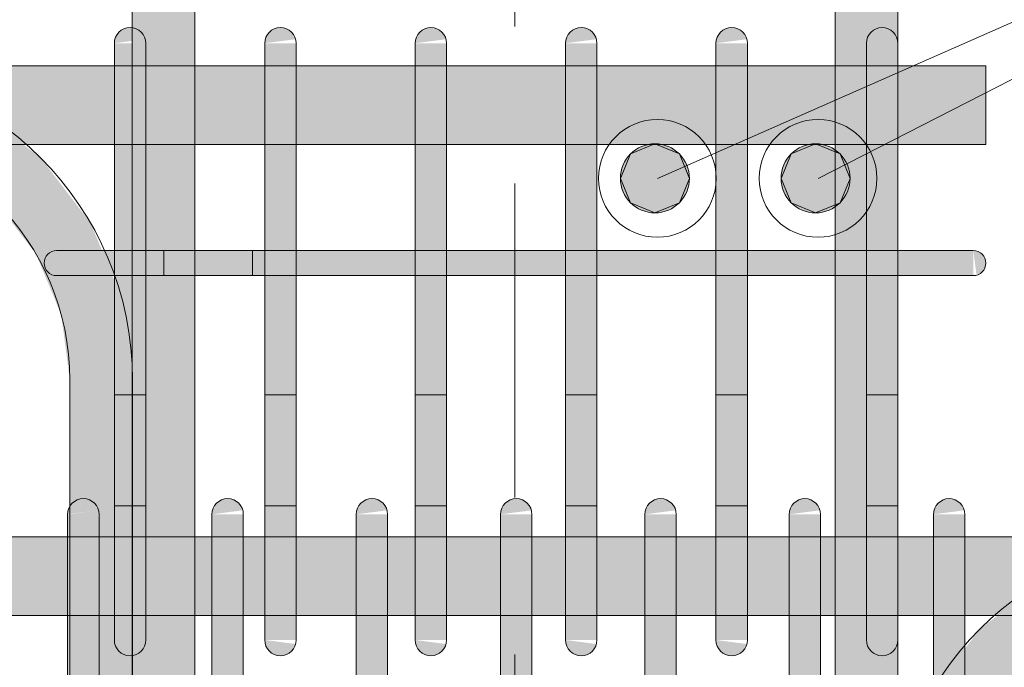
# Model space of a CAD drawing. Header units: millimetres. Extents: x 4307 to 42792, y 1610 to 10025.
# Tile 224 of 256: x 34755 to 35068, y 5791 to 5998. Entities that reach past the tile are written whole.
import ezdxf

# ---------------------------------------------------------------- set-up
doc = ezdxf.new("R2010")
doc.units = ezdxf.units.MM
doc.linetypes.add('Čára osnovy', pattern=[225, 100, -50, 25, -50])
for name, color, linetype, lineweight in [('S-GRID', 1, 'Continuous', 5), ('S-RBAR', 171, 'Continuous', 5), ('S-RBAR-IDEN', 171, 'Continuous', 5)]:
    doc.layers.add(name, color=color, linetype=linetype, lineweight=lineweight)

msp = doc.modelspace()

# ---------------------------------------------------------------- hatches: boundary and pattern name
at = {"layer": 'S-RBAR'}
h = msp.add_hatch(color=7, dxfattribs=at)
h.paths.add_polyline_path([(34790.43, 4820), (34810.43, 4820), (34810.43, 4908.6), (34790.43, 4908.6), (34790.43, 4848.95)])
h.paths.add_polyline_path([(34797, 4916.6), (34810.43, 4916.6), (34810.43, 5006.8), (34790.58, 5006.8), (34790.43, 4916.6), (34794.03, 4916.6)])
h.paths.add_polyline_path([(34794.03, 5014.8), (34810.43, 5014.8), (34810.43, 5105), (34790.58, 5105), (34790.58, 5014.8)])
h.paths.add_polyline_path([(34810.43, 5113), (34810.43, 5203.2), (34790.58, 5203.2), (34790.58, 5113), (34800.52, 5113)])
h.paths.add_polyline_path([(34810.43, 5211.2), (34810.43, 5301.4), (34790.58, 5301.4), (34790.58, 5211.2), (34800.52, 5211.2)])
h.paths.add_polyline_path([(34800.52, 5309.4), (34810.43, 5309.4), (34810.43, 5399.6), (34790.58, 5399.6), (34790.58, 5309.4), (34797.28, 5309.4)])
h.paths.add_polyline_path([(34794.03, 5407.6), (34810.43, 5407.6), (34810.43, 5497.8), (34790.58, 5497.8), (34790.58, 5407.6)])
h.paths.add_polyline_path([(34794.03, 5505.8), (34810.43, 5505.8), (34810.43, 5596), (34790.58, 5596), (34790.58, 5505.8)])
h.paths.add_polyline_path([(34800.52, 5604), (34810.43, 5604), (34810.43, 5657.64), (34790.58, 5657.64), (34790.58, 5604), (34797.28, 5604)])
h.paths.add_polyline_path([(34810.43, 5679.64), (34810.43, 5807.8), (34794.76, 5807.8), (34794.59, 5800), (34790.58, 5800), (34790.58, 5799.23), (34794.59, 5798.71), (34794.09, 5797.5), (34793.29, 5796.46), (34792.26, 5795.67), (34790.58, 5795), (34790.58, 5679.64)])
h.paths.add_polyline_path([(34810.43, 5832.8), (34810.43, 5916), (34794.76, 5916), (34794.76, 5832.8)])
h.paths.add_polyline_path([(34797.28, 5924), (34810.43, 5924), (34810.43, 5957.8), (34794.76, 5957.8), (34794.76, 5924), (34797, 5924)])
h.paths.add_polyline_path([(34810.43, 5982.8), (34810.43, 6016), (34790.43, 6016), (34790.43, 5994.91), (34791.05, 5994.83), (34792.26, 5994.33), (34793.29, 5993.54), (34794.09, 5992.5), (34794.59, 5991.29), (34790.43, 5990.75), (34790.43, 5990), (34794.76, 5990), (34794.76, 5982.8)])
h.paths.add_polyline_path([(34794.03, 6024), (34810.43, 6024), (34810.43, 6116), (34790.43, 6116), (34790.43, 6024)])
h.paths.add_polyline_path([(34794.03, 6124), (34810.43, 6124), (34810.43, 6216), (34790.43, 6216), (34790.43, 6124)])
h.paths.add_polyline_path([(34800.52, 6224), (34810.43, 6224), (34810.43, 6316), (34790.43, 6316), (34790.43, 6224), (34797.28, 6224)])
h.paths.add_polyline_path([(34794.03, 6324), (34810.43, 6324), (34810.43, 6416), (34790.43, 6416), (34790.43, 6324)])
h.paths.add_polyline_path([(34810.43, 6424), (34810.43, 6516), (34790.43, 6516), (34790.43, 6424), (34800.52, 6424)])
h.paths.add_polyline_path([(34794.03, 6524), (34810.43, 6524), (34810.43, 6616), (34790.43, 6616), (34790.43, 6524)])
h.paths.add_polyline_path([(34800.52, 6624), (34810.43, 6624), (34810.43, 6716), (34790.43, 6716), (34790.43, 6624), (34797.28, 6624)])
h.paths.add_polyline_path([(34800.52, 6724), (34810.43, 6724), (34810.43, 6816), (34790.43, 6816), (34790.43, 6724), (34797.28, 6724)])
h = msp.add_hatch(color=7, dxfattribs=at)
h.paths.add_polyline_path([(35034.33, 4820), (35034.33, 4832.8), (35031.23, 4832.8), (35031.23, 4908.6), (35014.33, 4908.6), (35014.33, 4820), (35031.23, 4820)])
h.paths.add_polyline_path([(35014.33, 4916.6), (35031.23, 4916.6), (35031.23, 5006.8), (35014.33, 5006.8), (35014.33, 4969.64)])
h.paths.add_polyline_path([(35014.33, 5014.8), (35031.23, 5014.8), (35031.23, 5105), (35014.33, 5105), (35014.33, 5090.34)])
h.paths.add_polyline_path([(35031.23, 5113), (35031.23, 5203.2), (35014.33, 5203.2), (35014.33, 5113)])
h.paths.add_polyline_path([(35031.23, 5211.2), (35031.23, 5301.4), (35014.33, 5301.4), (35014.33, 5211.2)])
h.paths.add_polyline_path([(35031.23, 5309.4), (35031.23, 5399.6), (35014.33, 5399.6), (35014.33, 5309.4)])
h.paths.add_polyline_path([(35014.33, 5407.6), (35031.23, 5407.6), (35031.23, 5497.8), (35014.33, 5497.8), (35014.33, 5452.44)])
h.paths.add_polyline_path([(35014.33, 5505.8), (35031.23, 5505.8), (35031.23, 5596), (35014.33, 5596), (35014.33, 5573.14)])
h.paths.add_polyline_path([(35014.33, 5604), (35031.23, 5604), (35031.23, 5657.64), (35014.33, 5657.64), (35014.33, 5620)])
h.paths.add_polyline_path([(35031.23, 5679.64), (35031.23, 5732.8), (35034.33, 5756.35), (35034.16, 5800), (35024.33, 5800), (35024.33, 5807.8), (35014.33, 5807.8), (35014.33, 5679.64)])
h.paths.add_polyline_path([(35029.33, 5795), (35028.03, 5795.17), (35026.83, 5795.67), (35025.79, 5796.46), (35025, 5797.5), (35024.5, 5798.71), (35024.33, 5800), (35034.16, 5798.71), (35033.66, 5797.5), (35032.86, 5796.46), (35031.83, 5795.67), (35030.62, 5795.17)])
h.paths.add_polyline_path([(35024.33, 5832.8), (35024.33, 5916), (35014.33, 5916), (35014.33, 5832.8)])
h.paths.add_polyline_path([(35024.33, 5924), (35024.33, 5957.8), (35014.33, 5957.8), (35014.33, 5924)])
h.paths.add_polyline_path([(35024.33, 5990), (35024.5, 5991.29), (35025, 5992.5), (35025.79, 5993.54), (35026.83, 5994.33), (35028.03, 5994.83), (35029.33, 5995), (35030.62, 5994.83), (35031.83, 5994.33), (35032.86, 5993.54), (35033.66, 5992.5), (35034.16, 5991.29), (35028.03, 5990.49)])
h.paths.add_polyline_path([(35024.33, 5982.8), (35024.33, 5990), (35034.33, 5990), (35034.33, 6016), (35014.33, 6016), (35014.33, 5982.8)])
h.paths.add_polyline_path([(35034.33, 6024), (35034.33, 6116), (35014.33, 6116), (35014.33, 6024)])
h.paths.add_polyline_path([(35034.33, 6124), (35034.33, 6216), (35014.33, 6216), (35014.33, 6124)])
h.paths.add_polyline_path([(35034.33, 6224), (35034.33, 6316), (35014.33, 6316), (35014.33, 6224)])
h.paths.add_polyline_path([(35034.33, 6324), (35034.33, 6416), (35014.33, 6416), (35014.33, 6324)])
h.paths.add_polyline_path([(35034.33, 6424), (35034.33, 6516), (35014.33, 6516), (35014.33, 6424)])
h.paths.add_polyline_path([(35034.33, 6524), (35034.33, 6616), (35014.33, 6616), (35014.33, 6524)])
h.paths.add_polyline_path([(35014.33, 6624), (35034.33, 6624), (35034.33, 6716), (35014.33, 6716), (35014.33, 6659.43)])
h.paths.add_polyline_path([(35014.33, 6724), (35034.33, 6724), (35034.33, 6816), (35014.33, 6816), (35014.33, 6780.13)])
for color, points in [(7, [(34784.76, 5990), (34794.59, 5991.29), (34794.09, 5992.5), (34793.29, 5993.54), (34792.26, 5994.33), (34791.05, 5994.83), (34789.76, 5995), (34788.46, 5994.83), (34787.26, 5994.33), (34786.22, 5993.54), (34785.43, 5992.5), (34784.93, 5991.29)]), (7, [(34832.67, 5990), (34842.5, 5991.29), (34842, 5992.5), (34841.21, 5993.54), (34840.17, 5994.33), (34838.97, 5994.83), (34837.67, 5995), (34836.38, 5994.83), (34835.17, 5994.33), (34834.14, 5993.54), (34833.34, 5992.5), (34832.84, 5991.29)]), (7, [(34880.59, 5990), (34890.42, 5991.29), (34889.92, 5992.5), (34889.12, 5993.54), (34888.09, 5994.33), (34886.88, 5994.83), (34885.59, 5995), (34884.29, 5994.83), (34883.09, 5994.33), (34882.05, 5993.54), (34881.26, 5992.5), (34880.76, 5991.29)]), (7, [(34928.5, 5990), (34938.33, 5991.29), (34937.83, 5992.5), (34937.04, 5993.54), (34936, 5994.33), (34934.79, 5994.83), (34933.5, 5995), (34932.21, 5994.83), (34931, 5994.33), (34929.96, 5993.54), (34929.17, 5992.5), (34928.67, 5991.29)]), (7, [(34976.41, 5990), (34986.24, 5991.29), (34985.74, 5992.5), (34984.95, 5993.54), (34983.91, 5994.33), (34982.71, 5994.83), (34981.41, 5995), (34980.12, 5994.83), (34978.91, 5994.33), (34977.88, 5993.54), (34977.08, 5992.5), (34976.58, 5991.29)]), (7, [(35024.33, 5990), (35034.16, 5991.29), (35033.66, 5992.5), (35032.86, 5993.54), (35031.83, 5994.33), (35030.62, 5994.83), (35029.33, 5995), (35028.03, 5994.83), (35026.83, 5994.33), (35025.79, 5993.54), (35025, 5992.5), (35024.5, 5991.29)]), (7, [(34794.76, 5965), (34794.76, 5990), (34784.76, 5990), (34784.76, 5965)]), (7, [(34842.67, 5965), (34842.67, 5990), (34832.67, 5990), (34832.67, 5965)]), (7, [(34890.59, 5965), (34890.59, 5990), (34880.59, 5990), (34880.59, 5965)]), (7, [(34938.5, 5965), (34938.5, 5990), (34928.5, 5990), (34928.5, 5965)]), (7, [(34986.41, 5965), (34986.41, 5990), (34976.41, 5990), (34976.41, 5965)]), (7, [(35034.33, 5965), (35034.33, 5990), (35024.33, 5990), (35024.33, 5965)]), (7, [(34784.76, 5825), (34794.76, 5825), (34794.76, 5965), (34784.76, 5965), (34784.76, 5844.71)]), (7, [(34832.67, 5825), (34842.67, 5825), (34842.67, 5965), (34832.67, 5965), (34832.67, 5844.71)]), (7, [(34880.59, 5825), (34890.59, 5825), (34890.59, 5965), (34880.59, 5965), (34880.59, 5844.71)]), (7, [(34928.5, 5825), (34938.5, 5825), (34938.5, 5965), (34928.5, 5965), (34928.5, 5844.71)]), (7, [(34976.41, 5825), (34986.41, 5825), (34986.41, 5965), (34976.41, 5965), (34976.41, 5844.71)]), (7, [(35024.33, 5825), (35034.33, 5825), (35034.33, 5965), (35024.33, 5965), (35024.33, 5844.71)]), (256, [(34956.97, 5935.99), (34964.75, 5939.22), (34967.97, 5946.99), (34964.75, 5954.77), (34956.97, 5957.99), (34949.19, 5954.77), (34945.97, 5946.99), (34949.19, 5939.22), (34953.86, 5937.28)]), (256, [(35008.14, 5935.99), (35015.92, 5939.22), (35019.14, 5946.99), (35015.92, 5954.77), (35008.14, 5957.99), (35000.36, 5954.77), (34997.14, 5946.99), (35000.36, 5939.22)]), (7, [(34765.34, 5916.14), (34766.38, 5924), (34764.38, 5923.46), (34762.91, 5922), (34762.38, 5920), (34762.91, 5918), (34764.38, 5916.54)]), (7, [(34779.22, 5916), (34784.76, 5916), (34784.76, 5924), (34766.38, 5924), (34766.38, 5916), (34778.73, 5916)]), (7, [(35056.86, 5916), (35058.38, 5916), (35058.38, 5924), (35038.38, 5924), (35038.38, 5916), (35054.69, 5916)]), (7, [(35059.41, 5916.14), (35060.38, 5916.54), (35061.84, 5918), (35062.38, 5920), (35061.84, 5922), (35060.38, 5923.46), (35058.38, 5924), (35059.04, 5918.96)]), (7, [(34769.88, 5840), (34779.71, 5841.29), (34779.22, 5842.5), (34778.42, 5843.54), (34776.46, 5844.71), (34776.18, 5844.83), (34774.88, 5845), (34773.31, 5844.71), (34772.38, 5844.33), (34771.35, 5843.54), (34770.55, 5842.5), (34770.06, 5841.29)]), (7, [(34815.85, 5840), (34825.68, 5841.29), (34825.18, 5842.5), (34824.39, 5843.54), (34822.43, 5844.71), (34822.15, 5844.83), (34820.85, 5845), (34819.28, 5844.71), (34818.35, 5844.33), (34817.32, 5843.54), (34816.52, 5842.5), (34816.02, 5841.29)]), (7, [(34861.82, 5840), (34871.65, 5841.29), (34871.15, 5842.5), (34870.35, 5843.54), (34868.39, 5844.71), (34868.11, 5844.83), (34866.54, 5844.96), (34865.24, 5844.71), (34864.32, 5844.33), (34863.28, 5843.54), (34862.49, 5842.5), (34861.99, 5841.29)]), (7, [(34907.78, 5840), (34917.61, 5841.29), (34917.11, 5842.5), (34916.32, 5843.54), (34914.36, 5844.71), (34914.08, 5844.83), (34912.78, 5845), (34911.21, 5844.71), (34910.2, 5844.27), (34909.25, 5843.54), (34908.45, 5842.5), (34907.95, 5841.29)]), (7, [(34953.75, 5840), (34963.58, 5841.29), (34963.08, 5842.5), (34962.29, 5843.54), (34960.33, 5844.71), (34960.04, 5844.83), (34958.75, 5845), (34957.17, 5844.71), (34956.25, 5844.33), (34955.22, 5843.54), (34954.42, 5842.5), (34953.86, 5840.86)]), (7, [(34999.72, 5840), (35009.55, 5841.29), (35009.05, 5842.5), (35008.25, 5843.54), (35006.29, 5844.71), (35006.01, 5844.83), (35004.72, 5845), (35003.14, 5844.71), (35002.22, 5844.33), (35001.18, 5843.54), (35000.39, 5842.5), (34999.89, 5841.29)]), (7, [(35045.68, 5840), (35055.51, 5841.29), (35055.01, 5842.5), (35054.22, 5843.54), (35052.26, 5844.71), (35051.98, 5844.83), (35050.68, 5845), (35049.11, 5844.71), (35048.18, 5844.33), (35047.15, 5843.54), (35046.35, 5842.5), (35045.85, 5841.29)]), (7, [(34779.88, 5815), (34779.71, 5840), (34769.88, 5840), (34769.88, 5815), (34779.22, 5815)]), (7, [(34825.85, 5815), (34825.68, 5840), (34815.85, 5840), (34815.85, 5815), (34822.88, 5815)]), (7, [(34871.82, 5815), (34871.65, 5840), (34861.82, 5840), (34861.82, 5815), (34866.54, 5815)]), (7, [(34910.2, 5815), (34917.78, 5815), (34917.61, 5840), (34907.78, 5840), (34907.78, 5815)]), (7, [(34953.86, 5815), (34963.75, 5815), (34963.58, 5840), (34953.75, 5840), (34953.75, 5815)]), (7, [(35009.72, 5815), (35009.72, 5840), (34999.72, 5840), (34999.72, 5815)]), (7, [(35055.68, 5815), (35055.68, 5840), (35045.68, 5840), (35045.68, 5815)]), (7, [(34794.76, 5800), (34794.76, 5825), (34784.76, 5825), (34784.76, 5800), (34794.59, 5800)]), (7, [(34842.67, 5800), (34842.67, 5825), (34832.67, 5825), (34832.67, 5800), (34842.5, 5800)]), (7, [(34890.59, 5800), (34890.59, 5825), (34880.59, 5825), (34880.59, 5800), (34890.42, 5800)]), (7, [(34938.5, 5800), (34938.5, 5825), (34928.5, 5825), (34928.5, 5800), (34938.33, 5800)]), (7, [(34986.41, 5800), (34986.41, 5825), (34976.41, 5825), (34976.41, 5800), (34986.24, 5800)]), (7, [(35034.33, 5800), (35034.33, 5825), (35024.33, 5825), (35024.33, 5800), (35034.16, 5800)]), (7, [(34779.88, 5675), (34779.88, 5815), (34769.88, 5815), (34769.88, 5675), (34779.22, 5675)]), (7, [(34825.85, 5675), (34825.85, 5815), (34815.85, 5815), (34815.85, 5675), (34822.88, 5675)]), (7, [(34871.82, 5675), (34871.82, 5815), (34861.82, 5815), (34861.82, 5675), (34866.54, 5675)]), (7, [(34917.78, 5675), (34917.78, 5815), (34907.78, 5815), (34907.78, 5675), (34910.2, 5675)]), (7, [(34953.86, 5675), (34963.75, 5675), (34963.75, 5815), (34953.75, 5815), (34953.75, 5675)]), (7, [(34999.72, 5675), (35009.72, 5675), (35009.72, 5815), (34999.72, 5815), (34999.72, 5693.84)]), (7, [(35055.68, 5675), (35055.68, 5815), (35045.68, 5815), (35045.68, 5675)]), (7, [(34789.76, 5795), (34791.05, 5795.17), (34792.26, 5795.67), (34793.29, 5796.46), (34794.09, 5797.5), (34794.59, 5798.71), (34784.76, 5800), (34784.93, 5798.71), (34785.43, 5797.5), (34786.22, 5796.46), (34787.26, 5795.67), (34788.46, 5795.17)]), (7, [(34837.67, 5795), (34838.97, 5795.17), (34840.17, 5795.67), (34841.21, 5796.46), (34842, 5797.5), (34842.5, 5798.71), (34832.67, 5800), (34832.84, 5798.71), (34833.34, 5797.5), (34834.14, 5796.46), (34835.17, 5795.67), (34836.38, 5795.17)]), (7, [(34885.59, 5795), (34886.88, 5795.17), (34888.09, 5795.67), (34889.12, 5796.46), (34889.92, 5797.5), (34890.42, 5798.71), (34880.59, 5800), (34880.76, 5798.71), (34881.26, 5797.5), (34882.05, 5796.46), (34883.09, 5795.67), (34884.29, 5795.17)]), (7, [(34933.5, 5795), (34934.79, 5795.17), (34936, 5795.67), (34937.04, 5796.46), (34937.83, 5797.5), (34938.33, 5798.71), (34928.5, 5800), (34928.67, 5798.71), (34929.17, 5797.5), (34929.96, 5796.46), (34931, 5795.67), (34932.21, 5795.17)]), (7, [(34981.41, 5795), (34982.71, 5795.17), (34983.91, 5795.67), (34984.95, 5796.46), (34985.74, 5797.5), (34986.24, 5798.71), (34976.41, 5800), (34976.58, 5798.71), (34977.08, 5797.5), (34977.88, 5796.46), (34978.91, 5795.67), (34980.12, 5795.17)]), (7, [(35029.33, 5795), (35030.62, 5795.17), (35031.83, 5795.67), (35032.86, 5796.46), (35033.66, 5797.5), (35034.16, 5798.71), (35024.33, 5800), (35024.5, 5798.71), (35025, 5797.5), (35025.79, 5796.46), (35026.83, 5795.67), (35028.03, 5795.17)])]:
    msp.add_hatch(color=color, dxfattribs=at).paths.add_polyline_path(points)
h = msp.add_hatch(color=7, dxfattribs=at)
h.paths.add_polyline_path([(35041.18, 5957.8), (35062.38, 5957.8), (35062.38, 5982.8), (35034.33, 5982.8), (35034.33, 5957.8)])
h.paths.add_polyline_path([(31072.44, 5957.8), (31082.43, 5957.8), (31082.43, 5982.8), (31072.44, 5982.8)])
h.paths.add_polyline_path([(31111.78, 5957.8), (31419.33, 5957.8), (31419.33, 5982.8), (31100.43, 5982.8), (31100.43, 5957.8)])
h.paths.add_polyline_path([(31437.33, 5957.8), (31507.53, 5957.8), (31507.53, 5982.8), (31437.33, 5982.8)])
h.paths.add_polyline_path([(31517.53, 5957.8), (31552.64, 5957.8), (31552.64, 5982.8), (31517.53, 5982.8), (31517.53, 5965)])
h.paths.add_polyline_path([(31562.64, 5957.8), (31597.75, 5957.8), (31597.75, 5982.8), (31562.64, 5982.8), (31562.64, 5965)])
h.paths.add_polyline_path([(31607.75, 5957.8), (31642.85, 5957.8), (31642.85, 5982.8), (31607.75, 5982.8), (31607.75, 5965)])
h.paths.add_polyline_path([(35024.33, 5957.8), (35024.33, 5982.8), (34986.41, 5982.8), (34986.41, 5957.8), (34997.52, 5957.8)])
h.paths.add_polyline_path([(31652.85, 5957.8), (31687.96, 5957.8), (31687.96, 5982.8), (31652.85, 5982.8), (31652.85, 5965)])
h.paths.add_polyline_path([(31697.96, 5957.8), (31733.07, 5957.8), (31733.07, 5982.8), (31697.96, 5982.8), (31697.96, 5965)])
h.paths.add_polyline_path([(31743.07, 5957.8), (31806.55, 5957.8), (31806.55, 5982.8), (31743.07, 5982.8), (31743.07, 5965)])
h.paths.add_polyline_path([(31816.55, 5957.8), (31891.16, 5957.8), (31891.16, 5982.8), (31816.55, 5982.8), (31816.55, 5965)])
h.paths.add_polyline_path([(34976.41, 5957.8), (34976.41, 5982.8), (34938.5, 5982.8), (34938.5, 5957.8), (34953.86, 5957.8)])
h.paths.add_polyline_path([(31901.16, 5957.8), (31975.78, 5957.8), (31975.78, 5982.8), (31901.16, 5982.8), (31901.16, 5965)])
h.paths.add_polyline_path([(34928.5, 5957.8), (34928.5, 5982.8), (34890.59, 5982.8), (34890.59, 5957.8), (34910.2, 5957.8)])
h.paths.add_polyline_path([(31985.78, 5957.8), (32060.39, 5957.8), (32060.39, 5982.8), (31985.78, 5982.8), (31985.78, 5965)])
h.paths.add_polyline_path([(32070.39, 5957.8), (32145.01, 5957.8), (32145.01, 5982.8), (32070.39, 5982.8), (32070.39, 5965)])
h.paths.add_polyline_path([(32155.01, 5957.8), (32229.62, 5957.8), (32229.62, 5982.8), (32155.01, 5982.8), (32155.01, 5965)])
h.paths.add_polyline_path([(32239.62, 5957.8), (32314.24, 5957.8), (32314.24, 5982.8), (32239.62, 5982.8), (32239.62, 5965)])
h.paths.add_polyline_path([(32324.24, 5957.8), (32514.24, 5957.8), (32514.24, 5982.8), (32324.24, 5982.8), (32324.24, 5965)])
h.paths.add_polyline_path([(32524.24, 5957.8), (32713.62, 5957.8), (32713.62, 5982.8), (32524.24, 5982.8), (32524.24, 5965)])
h.paths.add_polyline_path([(32723.62, 5957.8), (32913, 5957.8), (32913, 5982.8), (32723.62, 5982.8), (32723.62, 5965)])
h.paths.add_polyline_path([(32923, 5957.8), (33112.38, 5957.8), (33112.38, 5982.8), (32923, 5982.8), (32923, 5965)])
h.paths.add_polyline_path([(34880.59, 5957.8), (34880.59, 5982.8), (34842.67, 5982.8), (34842.67, 5957.8), (34866.54, 5957.8)])
h.paths.add_polyline_path([(34832.67, 5957.8), (34832.67, 5982.8), (34794.76, 5982.8), (34794.76, 5957.8), (34822.88, 5957.8)])
h.paths.add_polyline_path([(33122.38, 5957.8), (33311.76, 5957.8), (33311.76, 5982.8), (33122.38, 5982.8), (33122.38, 5965)])
h.paths.add_polyline_path([(33321.76, 5957.8), (33511.14, 5957.8), (33511.14, 5982.8), (33321.76, 5982.8), (33321.76, 5965)])
h.paths.add_polyline_path([(33521.14, 5957.8), (33710.52, 5957.8), (33710.52, 5982.8), (33521.14, 5982.8), (33521.14, 5965)])
h.paths.add_polyline_path([(33720.52, 5957.8), (33910.52, 5957.8), (33910.52, 5982.8), (33720.52, 5982.8), (33720.52, 5965)])
h.paths.add_polyline_path([(33920.52, 5957.8), (33999.63, 5957.8), (33999.63, 5982.8), (33920.52, 5982.8), (33920.52, 5965)])
h.paths.add_polyline_path([(34009.63, 5957.8), (34088.74, 5957.8), (34088.74, 5982.8), (34009.63, 5982.8), (34009.63, 5965)])
h.paths.add_polyline_path([(34098.74, 5957.8), (34177.85, 5957.8), (34177.85, 5982.8), (34098.74, 5982.8), (34098.74, 5965)])
h.paths.add_polyline_path([(34784.76, 5957.8), (34784.76, 5982.8), (34746.84, 5982.8), (34746.84, 5957.8), (34779.22, 5957.8)])
h.paths.add_polyline_path([(34187.85, 5957.8), (34266.96, 5957.8), (34266.96, 5982.8), (34187.85, 5982.8), (34187.85, 5965)])
h.paths.add_polyline_path([(34276.96, 5957.8), (34356.08, 5957.8), (34356.08, 5982.8), (34276.96, 5982.8), (34276.96, 5965)])
h.paths.add_polyline_path([(34366.08, 5957.8), (34445.19, 5957.8), (34445.19, 5982.8), (34366.08, 5982.8), (34366.08, 5965)])
h.paths.add_polyline_path([(34455.19, 5957.8), (34545.19, 5957.8), (34545.19, 5982.8), (34455.19, 5982.8), (34455.19, 5965)])
h.paths.add_polyline_path([(34736.84, 5957.8), (34736.84, 5982.8), (34698.93, 5982.8), (34698.93, 5957.8), (34735.56, 5957.8)])
h.paths.add_polyline_path([(34555.19, 5957.8), (34593.1, 5957.8), (34593.1, 5982.8), (34555.19, 5982.8), (34555.19, 5965)])
h.paths.add_polyline_path([(34603.1, 5957.8), (34641.02, 5957.8), (34641.02, 5982.8), (34603.1, 5982.8), (34603.1, 5965)])
h.paths.add_polyline_path([(34651.02, 5957.8), (34688.93, 5957.8), (34688.93, 5982.8), (34651.02, 5982.8), (34651.02, 5965)])
h = msp.add_hatch(color=7, dxfattribs=at)
h.paths.add_polyline_path([(34784.76, 5882.8), (34784.76, 5914.51), (34784.14, 5916), (34766.38, 5916.14), (34766.38, 5924), (34780.83, 5924), (34777.18, 5932.8), (34761.29, 5953.51), (34755.7, 5957.8), (34746.84, 5957.8), (34746.84, 5939.61), (34747.15, 5939.37), (34759.86, 5922.8), (34767.85, 5903.51), (34770.58, 5882.8), (34779.22, 5882.8)])
h.paths.add_polyline_path([(34765.34, 5916.14), (34764.38, 5916.54), (34762.91, 5918), (34762.38, 5920), (34762.91, 5922), (34764.38, 5923.46), (34766.38, 5924), (34765.72, 5918.96)])
h.paths.add_polyline_path([(34736.84, 5947.28), (34736.84, 5957.8), (34716.78, 5957.8), (34730.58, 5952.09), (34735.56, 5948.26)])
h = msp.add_hatch(color=256, dxfattribs=at)
edge = h.paths.add_edge_path()
edge.add_arc((34956.97, 5946.99), 11, 0, 360)
h = msp.add_hatch(color=256, dxfattribs=at)
edge = h.paths.add_edge_path()
edge.add_arc((35008.14, 5946.99), 11, 0, 360)
h = msp.add_hatch(color=7, dxfattribs=at)
h.paths.add_polyline_path([(34866.54, 5916), (34880.59, 5916), (34880.59, 5924), (34842.67, 5924), (34842.67, 5916)])
h.paths.add_polyline_path([(34976.41, 5916), (34976.41, 5924), (34938.5, 5924), (34938.5, 5916), (34953.86, 5916)])
h.paths.add_polyline_path([(34794.76, 5916), (34832.67, 5916), (34832.67, 5924), (34794.76, 5924)])
h.paths.add_polyline_path([(35024.33, 5916), (35024.33, 5924), (34986.41, 5924), (34986.41, 5916)])
h.paths.add_polyline_path([(34890.59, 5916), (34928.5, 5916), (34928.5, 5924), (34890.59, 5924)])
h.paths.add_polyline_path([(35038.38, 5916), (35038.38, 5924), (35034.33, 5924), (35034.33, 5916)])
h = msp.add_hatch(color=7, dxfattribs=at)
h.paths.add_polyline_path([(34772.43, 4982.8), (34772.24, 5006.8), (34770.58, 5006.8), (34770.58, 4982.8)])
h.paths.add_polyline_path([(34790.43, 5014.8), (34790.58, 5014.8), (34790.43, 5090.34)])
h.paths.add_polyline_path([(34770.58, 5014.8), (34772.43, 5014.8), (34772.24, 5105), (34770.58, 5105), (34770.58, 5029.99)])
h.paths.add_polyline_path([(34772.43, 5113), (34772.24, 5203.2), (34770.58, 5203.2), (34770.58, 5113), (34772.24, 5113)])
h.paths.add_polyline_path([(34772.24, 5211.2), (34772.43, 5211.2), (34772.24, 5301.4), (34770.58, 5301.4), (34770.58, 5211.2)])
h.paths.add_polyline_path([(34790.43, 5211.2), (34790.58, 5211.2), (34790.43, 5271.39)])
h.paths.add_polyline_path([(34772.24, 5309.4), (34772.43, 5309.4), (34772.24, 5399.6), (34770.58, 5399.6), (34770.58, 5309.4)])
h.paths.add_polyline_path([(34790.43, 5407.6), (34790.58, 5407.6), (34790.43, 5452.44)])
h.paths.add_polyline_path([(34772.24, 5407.6), (34772.43, 5407.6), (34772.24, 5497.8), (34770.58, 5497.8), (34770.58, 5407.6)])
h.paths.add_polyline_path([(34772.24, 5505.8), (34772.43, 5505.8), (34772.24, 5596), (34770.58, 5596), (34770.58, 5505.8)])
h.paths.add_polyline_path([(34790.43, 5604), (34790.58, 5604), (34790.58, 5657.64), (34779.88, 5657.64), (34779.71, 5650), (34770.58, 5649.91), (34779.71, 5648.71), (34779.22, 5647.5), (34778.42, 5646.46), (34777.38, 5645.67), (34776.18, 5645.17), (34774.88, 5645), (34773.59, 5645.17), (34772.38, 5645.67), (34771.35, 5646.46), (34770.58, 5647.44), (34770.58, 5604), (34772.43, 5604), (34772.43, 5620), (34790.43, 5620)])
h.paths.add_polyline_path([(34779.88, 5679.64), (34790.58, 5679.64), (34790.58, 5795.11), (34789.76, 5795), (34788.46, 5795.17), (34787.26, 5795.67), (34786.22, 5796.46), (34785.43, 5797.5), (34784.93, 5798.71), (34784.76, 5801.67), (34784.76, 5807.8), (34779.88, 5807.8), (34779.88, 5693.84)])
h.paths.add_polyline_path([(34790.58, 5799.23), (34790.58, 5800), (34784.76, 5800), (34789.76, 5799.34)])
h.paths.add_polyline_path([(34784.76, 5832.8), (34784.76, 5882.8), (34770.58, 5882.8), (34770.58, 5842.53), (34771.35, 5843.54), (34773.31, 5844.71), (34773.59, 5844.83), (34774.88, 5845), (34776.46, 5844.71), (34777.38, 5844.33), (34778.42, 5843.54), (34779.22, 5842.48), (34779.71, 5841.29), (34770.58, 5840), (34779.88, 5840), (34779.88, 5832.8)])
h = msp.add_hatch(color=7, dxfattribs=at)
h.paths.add_polyline_path([(35275.52, 5807.8), (35275.52, 5832.8), (35239.55, 5832.8), (35239.55, 5807.8)])
h.paths.add_polyline_path([(31072.38, 5807.8), (31082.43, 5807.8), (31082.43, 5832.8), (31072.38, 5832.8), (31072.38, 5814.54)])
h.paths.add_polyline_path([(31437.33, 5807.8), (31507.53, 5807.92), (31507.53, 5832.8), (31437.33, 5832.8), (31437.33, 5814.54)])
h.paths.add_polyline_path([(31286.42, 5807.8), (31419.33, 5807.8), (31419.33, 5832.8), (31100.43, 5832.8), (31100.43, 5807.8)])
h.paths.add_polyline_path([(31517.53, 5807.8), (31552.64, 5807.92), (31552.64, 5832.8), (31517.53, 5832.8), (31517.53, 5807.92)])
h.paths.add_polyline_path([(31562.64, 5807.8), (31597.75, 5807.92), (31597.75, 5832.8), (31562.64, 5832.8), (31562.64, 5807.92)])
h.paths.add_polyline_path([(31607.75, 5807.8), (31642.85, 5807.92), (31642.85, 5832.8), (31607.75, 5832.8), (31607.75, 5807.92)])
h.paths.add_polyline_path([(31652.85, 5807.8), (31687.96, 5807.92), (31687.96, 5832.8), (31652.85, 5832.8), (31652.85, 5807.92)])
h.paths.add_polyline_path([(31697.96, 5807.8), (31733.07, 5807.92), (31733.07, 5832.8), (31697.96, 5832.8), (31697.96, 5807.92)])
h.paths.add_polyline_path([(31743.07, 5807.8), (31806.55, 5807.92), (31806.55, 5832.8), (31743.07, 5832.8), (31743.07, 5807.92)])
h.paths.add_polyline_path([(31816.55, 5807.8), (31891.16, 5807.92), (31891.16, 5832.8), (31816.55, 5832.8), (31816.55, 5807.92)])
h.paths.add_polyline_path([(31901.16, 5807.8), (31975.78, 5807.92), (31975.78, 5832.8), (31901.16, 5832.8), (31901.16, 5807.92)])
h.paths.add_polyline_path([(31985.78, 5807.8), (32060.39, 5807.92), (32060.39, 5832.8), (31985.78, 5832.8), (31985.78, 5807.92)])
h.paths.add_polyline_path([(32070.39, 5807.8), (32145.01, 5807.92), (32145.01, 5832.8), (32070.39, 5832.8), (32070.39, 5807.92)])
h.paths.add_polyline_path([(32155.01, 5807.8), (32229.62, 5807.92), (32229.62, 5832.8), (32155.01, 5832.8), (32155.01, 5807.92)])
h.paths.add_polyline_path([(38077.38, 5807.8), (38077.38, 5832.8), (37887.78, 5832.8), (37887.78, 5807.8), (37922.75, 5807.8)])
h.paths.add_polyline_path([(37877.78, 5807.8), (37877.78, 5832.8), (37688.18, 5832.8), (37688.18, 5807.8), (37748.11, 5807.8)])
h.paths.add_polyline_path([(37678.18, 5807.8), (37678.18, 5832.8), (37488.57, 5832.8), (37488.57, 5807.8), (37573.47, 5807.8)])
h.paths.add_polyline_path([(32239.62, 5807.8), (32314.24, 5807.92), (32314.24, 5832.8), (32239.62, 5832.8), (32239.62, 5807.92)])
h.paths.add_polyline_path([(32324.24, 5807.8), (32514.24, 5807.92), (32514.24, 5832.8), (32324.24, 5832.8), (32324.24, 5807.92)])
h.paths.add_polyline_path([(32524.24, 5807.8), (32713.62, 5807.92), (32713.62, 5832.8), (32524.24, 5832.8), (32524.24, 5807.92)])
h.paths.add_polyline_path([(32723.62, 5807.8), (32913, 5807.92), (32913, 5832.8), (32723.62, 5832.8), (32723.62, 5807.92)])
h.paths.add_polyline_path([(32923, 5807.8), (33112.38, 5807.92), (33112.38, 5832.8), (32923, 5832.8), (32923, 5807.92)])
h.paths.add_polyline_path([(33122.38, 5807.8), (33311.76, 5807.92), (33311.76, 5832.8), (33122.38, 5832.8), (33122.38, 5807.92)])
h.paths.add_polyline_path([(33321.76, 5807.8), (33511.14, 5807.92), (33511.14, 5832.8), (33321.76, 5832.8), (33321.76, 5807.92)])
h.paths.add_polyline_path([(33521.14, 5807.8), (33710.52, 5807.92), (33710.52, 5832.8), (33521.14, 5832.8), (33521.14, 5807.92)])
h.paths.add_polyline_path([(33720.52, 5807.8), (33910.52, 5807.92), (33910.52, 5832.8), (33720.52, 5832.8), (33720.52, 5807.92)])
h.paths.add_polyline_path([(33920.52, 5807.8), (33999.63, 5807.92), (33999.63, 5832.8), (33920.52, 5832.8), (33920.52, 5807.92)])
h.paths.add_polyline_path([(34009.63, 5807.8), (34088.74, 5807.92), (34088.74, 5832.8), (34009.63, 5832.8), (34009.63, 5807.92)])
h.paths.add_polyline_path([(34098.74, 5807.8), (34177.85, 5807.92), (34177.85, 5832.8), (34098.74, 5832.8), (34098.74, 5807.92)])
h.paths.add_polyline_path([(34187.85, 5807.8), (34266.96, 5807.92), (34266.96, 5832.8), (34187.85, 5832.8), (34187.85, 5807.92)])
h.paths.add_polyline_path([(34276.96, 5807.8), (34356.08, 5807.92), (34356.08, 5832.8), (34276.96, 5832.8), (34276.96, 5807.92)])
h.paths.add_polyline_path([(37478.57, 5807.8), (37478.57, 5832.8), (37288.97, 5832.8), (37288.97, 5807.8), (37398.83, 5807.8)])
h.paths.add_polyline_path([(37278.97, 5807.8), (37278.97, 5832.8), (37089.37, 5832.8), (37089.37, 5807.8), (37224.19, 5807.8)])
h.paths.add_polyline_path([(37079.37, 5807.8), (37079.37, 5832.8), (36889.77, 5832.8), (36889.77, 5807.8), (37049.55, 5807.8)])
h.paths.add_polyline_path([(36879.77, 5807.8), (36879.77, 5832.8), (36764.77, 5832.8), (36764.77, 5807.8), (36874.91, 5807.8)])
h.paths.add_polyline_path([(34366.08, 5807.8), (34445.19, 5807.92), (34445.19, 5832.8), (34366.08, 5832.8), (34366.08, 5807.92)])
h.paths.add_polyline_path([(34455.19, 5807.8), (34545.19, 5807.92), (34545.19, 5832.8), (34455.19, 5832.8), (34455.19, 5807.92)])
h.paths.add_polyline_path([(34555.19, 5807.8), (34593.1, 5807.92), (34593.1, 5832.8), (34555.19, 5832.8), (34555.19, 5807.92)])
h.paths.add_polyline_path([(34603.1, 5807.8), (34641.02, 5807.92), (34641.02, 5832.8), (34603.1, 5832.8), (34603.1, 5807.92)])
h.paths.add_polyline_path([(34651.02, 5807.8), (34688.93, 5807.92), (34688.93, 5832.8), (34651.02, 5832.8), (34651.02, 5807.92)])
h.paths.add_polyline_path([(34698.93, 5807.8), (34736.84, 5807.92), (34736.84, 5832.8), (34698.93, 5832.8), (34698.93, 5807.92)])
h.paths.add_polyline_path([(34746.84, 5807.8), (34769.88, 5807.92), (34769.88, 5832.8), (34746.84, 5832.8), (34746.84, 5807.92)])
h.paths.add_polyline_path([(34794.76, 5807.8), (34815.85, 5807.92), (34815.85, 5832.8), (34794.76, 5832.8), (34794.76, 5807.92)])
h.paths.add_polyline_path([(34779.88, 5807.8), (34784.76, 5807.92), (34784.76, 5832.8), (34779.88, 5832.8), (34779.88, 5807.92)])
h.paths.add_polyline_path([(34842.67, 5807.8), (34861.82, 5807.92), (34861.82, 5832.8), (34842.67, 5832.8), (34842.67, 5807.92)])
h.paths.add_polyline_path([(34825.85, 5807.8), (34832.67, 5807.92), (34832.67, 5832.8), (34825.85, 5832.8), (34825.85, 5807.92)])
h.paths.add_polyline_path([(34890.59, 5807.8), (34907.78, 5807.92), (34907.78, 5832.8), (34890.59, 5832.8), (34890.59, 5807.92)])
h.paths.add_polyline_path([(34871.82, 5807.8), (34880.59, 5807.92), (34880.59, 5832.8), (34871.82, 5832.8), (34871.82, 5807.92)])
h.paths.add_polyline_path([(34938.5, 5807.8), (34953.75, 5807.92), (34953.75, 5832.8), (34938.5, 5832.8), (34938.5, 5807.92)])
h.paths.add_polyline_path([(34917.78, 5807.8), (34928.5, 5807.92), (34928.5, 5832.8), (34917.78, 5832.8), (34917.78, 5807.92)])
h.paths.add_polyline_path([(34986.41, 5807.8), (34999.72, 5807.8), (34999.72, 5832.8), (34986.41, 5832.8), (34986.41, 5807.92)])
h.paths.add_polyline_path([(34963.75, 5807.8), (34976.41, 5807.92), (34976.41, 5832.8), (34963.75, 5832.8), (34963.75, 5807.92)])
h.paths.add_polyline_path([(35034.33, 5807.8), (35045.68, 5807.8), (35045.68, 5832.8), (35034.33, 5832.8), (35034.33, 5807.92)])
h.paths.add_polyline_path([(35009.72, 5807.8), (35024.33, 5807.92), (35024.33, 5832.8), (35009.72, 5832.8), (35009.72, 5807.92)])
h.paths.add_polyline_path([(35101.65, 5807.8), (35137.62, 5807.8), (35137.62, 5832.8), (35101.65, 5832.8), (35101.65, 5814.54)])
h.paths.add_polyline_path([(35055.68, 5807.8), (35091.65, 5807.8), (35091.65, 5832.8), (35055.68, 5832.8), (35055.68, 5814.54)])
h.paths.add_polyline_path([(35285.52, 5807.8), (35375.52, 5807.8), (35375.52, 5832.8), (35285.52, 5832.8), (35285.52, 5814.54)])
h.paths.add_polyline_path([(35193.58, 5807.8), (35229.55, 5807.8), (35229.55, 5832.8), (35193.58, 5832.8), (35193.58, 5814.54)])
h.paths.add_polyline_path([(35147.62, 5807.8), (35183.58, 5807.8), (35183.58, 5832.8), (35147.62, 5832.8), (35147.62, 5814.54)])
h.paths.add_polyline_path([(35385.52, 5807.8), (35474.03, 5807.8), (35474.03, 5832.8), (35385.52, 5832.8), (35385.52, 5814.54)])
h.paths.add_polyline_path([(35582.55, 5807.8), (35671.07, 5807.8), (35671.07, 5832.8), (35582.55, 5832.8), (35582.55, 5814.54)])
h.paths.add_polyline_path([(35484.03, 5807.8), (35572.55, 5807.8), (35572.55, 5832.8), (35484.03, 5832.8), (35484.03, 5814.54)])
h.paths.add_polyline_path([(35779.59, 5807.8), (35868.11, 5807.8), (35868.11, 5832.8), (35779.59, 5832.8), (35779.59, 5814.54)])
h.paths.add_polyline_path([(35681.07, 5807.8), (35769.59, 5807.8), (35769.59, 5832.8), (35681.07, 5832.8), (35681.07, 5814.54)])
h.paths.add_polyline_path([(35976.62, 5807.8), (36065.14, 5807.8), (36065.14, 5832.8), (35976.62, 5832.8), (35976.62, 5814.54)])
h.paths.add_polyline_path([(35878.11, 5807.8), (35966.62, 5807.8), (35966.62, 5832.8), (35878.11, 5832.8), (35878.11, 5814.54)])
h.paths.add_polyline_path([(36173.66, 5807.8), (36262.18, 5807.8), (36262.18, 5832.8), (36173.66, 5832.8), (36173.66, 5814.54)])
h.paths.add_polyline_path([(36075.14, 5807.8), (36163.66, 5807.8), (36163.66, 5832.8), (36075.14, 5832.8), (36075.14, 5814.54)])
h.paths.add_polyline_path([(36272.18, 5807.8), (36360.7, 5807.8), (36360.7, 5832.8), (36272.18, 5832.8), (36272.18, 5814.54)])
h.paths.add_polyline_path([(36469.21, 5807.8), (36557.73, 5807.8), (36557.73, 5832.8), (36469.21, 5832.8), (36469.21, 5814.54)])
h.paths.add_polyline_path([(36370.7, 5807.8), (36459.21, 5807.8), (36459.21, 5832.8), (36370.7, 5832.8), (36370.7, 5814.54)])
h.paths.add_polyline_path([(36754.77, 5807.8), (36754.77, 5832.8), (36666.25, 5832.8), (36666.25, 5807.8), (36700.27, 5807.8)])
h.paths.add_polyline_path([(36656.25, 5807.8), (36656.25, 5832.8), (36567.73, 5832.8), (36567.73, 5807.8)])
h = msp.add_hatch(color=7, dxfattribs=at)
h.paths.add_polyline_path([(35031.23, 5732.8), (35045.68, 5732.8), (35045.68, 5784.18), (35044.63, 5782.8), (35034.64, 5758.69), (35034.04, 5754.19)])
h.paths.add_polyline_path([(35055.68, 5757.68), (35061.95, 5772.8), (35074.66, 5789.37), (35091.65, 5802.26), (35091.65, 5807.8), (35066.11, 5807.8), (35060.52, 5803.51), (35055.68, 5797.21), (35055.68, 5772.8)])
h.paths.add_polyline_path([(35101.65, 5806.4), (35105.03, 5807.8), (35101.65, 5807.8)])

# ---------------------------------------------------------------- linework, layer by layer
at = {"layer": 'S-GRID', "linetype": 'Čára osnovy', "lineweight": 9}
msp.add_line((34912.38, 1795.38), (34912.38, 9850.35), dxfattribs=at)
at = {"layer": 'S-RBAR'}
for p, q in [((34790.43, 4820), (34790.43, 6820)), ((34790.43, 4820), (34790.43, 6820)), ((34810.43, 4820), (34810.43, 6820)), ((34810.43, 4820), (34810.43, 6820)), ((35014.33, 4820), (35014.33, 6820)), ((35014.33, 4820), (35014.33, 6820)), ((35034.33, 4820), (35034.33, 6820)), ((35034.33, 4820), (35034.33, 6820)), ((34784.76, 5990), (34784.76, 5965)), ((34784.76, 5990), (34784.76, 5965)), ((34794.76, 5990), (34794.76, 5965)), ((34794.76, 5990), (34794.76, 5965)), ((34832.67, 5990), (34832.67, 5965)), ((34832.67, 5990), (34832.67, 5965)), ((34842.67, 5990), (34842.67, 5965)), ((34842.67, 5990), (34842.67, 5965)), ((34880.59, 5990), (34880.59, 5965)), ((34880.59, 5990), (34880.59, 5965)), ((34890.59, 5990), (34890.59, 5965)), ((34890.59, 5990), (34890.59, 5965)), ((34928.5, 5990), (34928.5, 5965)), ((34928.5, 5990), (34928.5, 5965)), ((34938.5, 5990), (34938.5, 5965)), ((34938.5, 5990), (34938.5, 5965)), ((34976.41, 5990), (34976.41, 5965)), ((34976.41, 5990), (34976.41, 5965)), ((34986.41, 5990), (34986.41, 5965)), ((34986.41, 5990), (34986.41, 5965)), ((35024.33, 5990), (35024.33, 5965)), ((35024.33, 5990), (35024.33, 5965)), ((35034.33, 5990), (35034.33, 5965)), ((35034.33, 5990), (35034.33, 5965)), ((35062.38, 5982.8), (31072.44, 5982.8)), ((35062.38, 5982.8), (31072.44, 5982.8)), ((35062.38, 5982.8), (31072.44, 5982.8)), ((35062.38, 5982.8), (35062.38, 5957.8)), ((35062.38, 5982.8), (35062.38, 5957.8)), ((35062.38, 5982.8), (35062.38, 5957.8)), ((34784.76, 5825), (34784.76, 5965)), ((34784.76, 5965), (34784.76, 5825)), ((34794.76, 5825), (34794.76, 5965)), ((34794.76, 5965), (34794.76, 5825)), ((34832.67, 5825), (34832.67, 5965)), ((34832.67, 5965), (34832.67, 5825)), ((34842.67, 5825), (34842.67, 5965)), ((34842.67, 5965), (34842.67, 5825)), ((34880.59, 5825), (34880.59, 5965)), ((34880.59, 5965), (34880.59, 5825)), ((34890.59, 5825), (34890.59, 5965)), ((34890.59, 5965), (34890.59, 5825)), ((34928.5, 5825), (34928.5, 5965)), ((34928.5, 5965), (34928.5, 5825)), ((34938.5, 5825), (34938.5, 5965)), ((34938.5, 5965), (34938.5, 5825)), ((34976.41, 5825), (34976.41, 5965)), ((34976.41, 5965), (34976.41, 5825)), ((34986.41, 5825), (34986.41, 5965)), ((34986.41, 5965), (34986.41, 5825)), ((35024.33, 5825), (35024.33, 5965)), ((35024.33, 5965), (35024.33, 5825)), ((35034.33, 5825), (35034.33, 5965)), ((35034.33, 5965), (35034.33, 5825)), ((35062.38, 5957.8), (31072.44, 5957.8)), ((35062.38, 5957.8), (31072.44, 5957.8)), ((35062.38, 5957.8), (31072.44, 5957.8)), ((34956.97, 5957.99), (34949.19, 5954.77)), ((34964.75, 5954.77), (34956.97, 5957.99)), ((35008.14, 5957.99), (35000.36, 5954.77)), ((35015.92, 5954.77), (35008.14, 5957.99)), ((34949.19, 5954.77), (34945.97, 5946.99)), ((34967.97, 5946.99), (34964.75, 5954.77)), ((35000.36, 5954.77), (34997.14, 5946.99)), ((35019.14, 5946.99), (35015.92, 5954.77)), ((34945.97, 5946.99), (34949.19, 5939.22)), ((34964.75, 5939.22), (34967.97, 5946.99)), ((34997.14, 5946.99), (35000.36, 5939.22)), ((35015.92, 5939.22), (35019.14, 5946.99)), ((34949.19, 5939.22), (34953.86, 5937.28)), ((34953.86, 5937.28), (34956.97, 5935.99)), ((34956.97, 5935.99), (34964.75, 5939.22)), ((35000.36, 5939.22), (35008.14, 5935.99)), ((35008.14, 5935.99), (35015.92, 5939.22)), ((34772.24, 5924), (34766.38, 5924)), ((34786.38, 5924), (34766.38, 5924)), ((34786.38, 5924), (34766.38, 5924)), ((34800.52, 5924), (34766.38, 5924)), ((34800.52, 5924), (34772.24, 5924)), ((34786.38, 5924), (35038.38, 5924)), ((35038.38, 5924), (34786.38, 5924)), ((34800.52, 5924), (34800.52, 5916)), ((34800.52, 5924), (34828.81, 5924)), ((34828.81, 5916), (34828.81, 5924)), ((35058.38, 5924), (35038.38, 5924)), ((35058.38, 5924), (35038.38, 5924)), ((34772.24, 5916), (34766.38, 5916)), ((34786.38, 5916), (34766.38, 5916)), ((34800.52, 5916), (34766.38, 5916)), ((34800.52, 5916), (34772.24, 5916)), ((34786.38, 5916), (34772.24, 5916)), ((34786.38, 5916), (35038.38, 5916)), ((35038.38, 5916), (34786.38, 5916)), ((34800.52, 5916), (34828.81, 5916)), ((35058.38, 5916), (35038.38, 5916)), ((35058.38, 5916), (35038.38, 5916)), ((34770.58, 4982.8), (34770.58, 5882.8)), ((34770.58, 4982.8), (34770.58, 5882.8)), ((34790.58, 4982.8), (34790.58, 5882.8)), ((34790.58, 4982.8), (34790.58, 5882.8)), ((34784.76, 5878.03), (34784.76, 5842.68)), ((34784.76, 5878.03), (34794.76, 5878.03)), ((34794.76, 5878.03), (34794.76, 5842.68)), ((34832.67, 5878.03), (34832.67, 5842.68)), ((34832.67, 5878.03), (34842.67, 5878.03)), ((34842.67, 5878.03), (34842.67, 5842.68)), ((34880.59, 5878.03), (34880.59, 5842.68)), ((34880.59, 5878.03), (34890.59, 5878.03)), ((34890.59, 5878.03), (34890.59, 5842.68)), ((34928.5, 5878.03), (34928.5, 5842.68)), ((34928.5, 5878.03), (34938.5, 5878.03)), ((34938.5, 5878.03), (34938.5, 5842.68)), ((34976.41, 5878.03), (34976.41, 5842.68)), ((34976.41, 5878.03), (34986.41, 5878.03)), ((34986.41, 5878.03), (34986.41, 5842.68)), ((35024.33, 5878.03), (35024.33, 5842.68)), ((35024.33, 5878.03), (35034.33, 5878.03)), ((35034.33, 5878.03), (35034.33, 5842.68)), ((34769.88, 5840), (34769.88, 5815)), ((34769.88, 5840), (34769.88, 5815)), ((34779.88, 5840), (34779.88, 5815)), ((34779.88, 5840), (34779.88, 5815)), ((34784.76, 5842.68), (34784.76, 5800)), ((34794.76, 5842.68), (34784.76, 5842.68)), ((34784.76, 5807.32), (34784.76, 5842.68)), ((34794.76, 5842.68), (34794.76, 5800)), ((34794.76, 5807.32), (34794.76, 5842.68)), ((34815.85, 5840), (34815.85, 5815)), ((34815.85, 5840), (34815.85, 5815)), ((34825.85, 5840), (34825.85, 5815)), ((34825.85, 5840), (34825.85, 5815)), ((34832.67, 5842.68), (34832.67, 5800)), ((34842.67, 5842.68), (34832.67, 5842.68)), ((34832.67, 5807.32), (34832.67, 5842.68)), ((34842.67, 5842.68), (34842.67, 5800)), ((34842.67, 5807.32), (34842.67, 5842.68)), ((34861.82, 5840), (34861.82, 5815)), ((34861.82, 5840), (34861.82, 5815)), ((34871.82, 5840), (34871.82, 5815)), ((34871.82, 5840), (34871.82, 5815)), ((34880.59, 5842.68), (34880.59, 5800)), ((34890.59, 5842.68), (34880.59, 5842.68)), ((34880.59, 5807.32), (34880.59, 5842.68)), ((34890.59, 5842.68), (34890.59, 5800)), ((34890.59, 5807.32), (34890.59, 5842.68)), ((34907.78, 5840), (34907.78, 5815)), ((34907.78, 5840), (34907.78, 5815)), ((34917.78, 5840), (34917.78, 5815)), ((34917.78, 5840), (34917.78, 5815)), ((34928.5, 5842.68), (34928.5, 5800)), ((34938.5, 5842.68), (34928.5, 5842.68)), ((34928.5, 5807.32), (34928.5, 5842.68)), ((34938.5, 5842.68), (34938.5, 5800)), ((34938.5, 5807.32), (34938.5, 5842.68)), ((34953.75, 5840), (34953.75, 5815)), ((34953.75, 5840), (34953.75, 5815)), ((34963.75, 5840), (34963.75, 5815)), ((34963.75, 5840), (34963.75, 5815)), ((34976.41, 5842.68), (34976.41, 5800)), ((34986.41, 5842.68), (34976.41, 5842.68)), ((34976.41, 5807.32), (34976.41, 5842.68)), ((34986.41, 5842.68), (34986.41, 5800)), ((34986.41, 5807.32), (34986.41, 5842.68)), ((34999.72, 5840), (34999.72, 5815)), ((34999.72, 5840), (34999.72, 5815)), ((35009.72, 5840), (35009.72, 5815)), ((35009.72, 5840), (35009.72, 5815)), ((35024.33, 5842.68), (35024.33, 5800)), ((35034.33, 5842.68), (35024.33, 5842.68)), ((35024.33, 5807.32), (35024.33, 5842.68)), ((35034.33, 5842.68), (35034.33, 5800)), ((35034.33, 5807.32), (35034.33, 5842.68)), ((35045.68, 5840), (35045.68, 5815)), ((35045.68, 5840), (35045.68, 5815)), ((35055.68, 5840), (35055.68, 5815)), ((35055.68, 5840), (35055.68, 5815)), ((38077.42, 5832.8), (31072.38, 5832.8)), ((38077.42, 5832.8), (31072.38, 5832.8)), ((38077.42, 5832.8), (31072.38, 5832.8)), ((34784.76, 5825), (34784.76, 5800)), ((34784.76, 5825), (34784.76, 5800)), ((34794.76, 5825), (34794.76, 5800)), ((34794.76, 5825), (34794.76, 5807.32)), ((34832.67, 5825), (34832.67, 5800)), ((34832.67, 5825), (34832.67, 5800)), ((34842.67, 5825), (34842.67, 5800)), ((34842.67, 5825), (34842.67, 5807.32)), ((34880.59, 5825), (34880.59, 5800)), ((34880.59, 5825), (34880.59, 5800)), ((34890.59, 5825), (34890.59, 5800)), ((34890.59, 5825), (34890.59, 5807.32)), ((34928.5, 5825), (34928.5, 5800)), ((34928.5, 5825), (34928.5, 5800)), ((34938.5, 5825), (34938.5, 5800)), ((34938.5, 5825), (34938.5, 5807.32)), ((34976.41, 5825), (34976.41, 5800)), ((34976.41, 5825), (34976.41, 5800)), ((34986.41, 5825), (34986.41, 5800)), ((34986.41, 5825), (34986.41, 5807.32)), ((35024.33, 5825), (35024.33, 5800)), ((35024.33, 5825), (35024.33, 5800)), ((35034.33, 5825), (35034.33, 5800)), ((35034.33, 5825), (35034.33, 5807.32)), ((34769.88, 5675), (34769.88, 5815)), ((34769.88, 5815), (34769.88, 5675)), ((34779.88, 5675), (34779.88, 5815)), ((34779.88, 5815), (34779.88, 5675)), ((34815.85, 5675), (34815.85, 5815)), ((34815.85, 5815), (34815.85, 5675)), ((34825.85, 5675), (34825.85, 5815)), ((34825.85, 5815), (34825.85, 5675)), ((34861.82, 5675), (34861.82, 5815)), ((34861.82, 5815), (34861.82, 5675)), ((34871.82, 5675), (34871.82, 5815)), ((34871.82, 5815), (34871.82, 5675)), ((34907.78, 5675), (34907.78, 5815)), ((34907.78, 5815), (34907.78, 5675)), ((34917.78, 5675), (34917.78, 5815)), ((34917.78, 5815), (34917.78, 5675)), ((34953.75, 5675), (34953.75, 5815)), ((34953.75, 5815), (34953.75, 5675)), ((34963.75, 5675), (34963.75, 5815)), ((34963.75, 5815), (34963.75, 5675)), ((34999.72, 5675), (34999.72, 5815)), ((34999.72, 5815), (34999.72, 5675)), ((35009.72, 5675), (35009.72, 5815)), ((35009.72, 5815), (35009.72, 5675)), ((35045.68, 5675), (35045.68, 5815)), ((35045.68, 5815), (35045.68, 5675)), ((35055.68, 5675), (35055.68, 5815)), ((35055.68, 5815), (35055.68, 5675)), ((38077.42, 5807.8), (31072.38, 5807.8)), ((38077.42, 5807.8), (31072.38, 5807.8)), ((38077.42, 5807.8), (31072.38, 5807.8)), ((34784.76, 5807.32), (34784.76, 5800)), ((34794.76, 5807.32), (34794.76, 5800.85)), ((34794.76, 5807.32), (34794.76, 5800.85)), ((34832.67, 5807.32), (34832.67, 5800)), ((34842.67, 5807.32), (34842.67, 5800.85)), ((34842.67, 5807.32), (34842.67, 5800.85)), ((34880.59, 5807.32), (34880.59, 5800)), ((34890.59, 5807.32), (34890.59, 5800.85)), ((34890.59, 5807.32), (34890.59, 5800.85)), ((34928.5, 5807.32), (34928.5, 5800)), ((34938.5, 5807.32), (34938.5, 5800.85)), ((34938.5, 5807.32), (34938.5, 5800.85)), ((34976.41, 5807.32), (34976.41, 5800)), ((34986.41, 5807.32), (34986.41, 5800.85)), ((34986.41, 5807.32), (34986.41, 5800.85)), ((35024.33, 5807.32), (35024.33, 5800)), ((35034.33, 5807.32), (35034.33, 5800.85)), ((35034.33, 5807.32), (35034.33, 5800.85))]:
    msp.add_line(p, q, dxfattribs=at)
for centre in [(34956.97, 5946.99), (35008.14, 5946.99)]:
    msp.add_circle(centre, 11, dxfattribs=at)
for centre, radius, start, end in [((34789.76, 5990), 5, 0, 180), ((34789.76, 5990), 5, 0, 180), ((34837.67, 5990), 5, 0, 180), ((34837.67, 5990), 5, 0, 180), ((34885.59, 5990), 5, 0, 180), ((34885.59, 5990), 5, 0, 180), ((34933.5, 5990), 5, 0, 180), ((34933.5, 5990), 5, 0, 180), ((34981.41, 5990), 5, 0, 180), ((34981.41, 5990), 5, 0, 180), ((35029.33, 5990), 5, 0, 180), ((35029.33, 5990), 5, 0, 180), ((34690.58, 5882.8), 100, 360, 90), ((34690.58, 5882.8), 100, 360, 90), ((34690.58, 5882.8), 80, 0, 90), ((34690.58, 5882.8), 80, 0, 90), ((34766.38, 5920), 4, 90, 270), ((34766.38, 5920), 4, 90, 270), ((34766.38, 5920), 4, 90, 270), ((35058.38, 5920), 4, 270, 90), ((35058.38, 5920), 4, 270, 90), ((34774.88, 5840), 5, 0, 180), ((34774.88, 5840), 5, 0, 180), ((34820.85, 5840), 5, 0, 180), ((34820.85, 5840), 5, 0, 180), ((34866.82, 5840), 5, 0, 180), ((34866.82, 5840), 5, 0, 180), ((34912.78, 5840), 5, 0, 180), ((34912.78, 5840), 5, 0, 180), ((34958.75, 5840), 5, 0, 180), ((34958.75, 5840), 5, 0, 180), ((35004.72, 5840), 5, 0, 180), ((35004.72, 5840), 5, 0, 180), ((35050.68, 5840), 5, 0, 180), ((35050.68, 5840), 5, 0, 180), ((35131.23, 5732.8), 100, 90, 180), ((35131.23, 5732.8), 100, 90, 180), ((35131.23, 5732.8), 80, 90, 180), ((35131.23, 5732.8), 80, 90, 180), ((34789.76, 5800), 5, 180, 0), ((34789.76, 5800), 5, 180, 0), ((34789.76, 5800), 5, 180, 0), ((34837.67, 5800), 5, 180, 0), ((34837.67, 5800), 5, 180, 0), ((34837.67, 5800), 5, 180, 0), ((34885.59, 5800), 5, 180, 0), ((34885.59, 5800), 5, 180, 0), ((34885.59, 5800), 5, 180, 0), ((34933.5, 5800), 5, 180, 0), ((34933.5, 5800), 5, 180, 0), ((34933.5, 5800), 5, 180, 0), ((34981.41, 5800), 5, 180, 0), ((34981.41, 5800), 5, 180, 0), ((34981.41, 5800), 5, 180, 0), ((35029.33, 5800), 5, 180, 360), ((35029.33, 5800), 5, 180, 360), ((35029.33, 5800), 5, 180, 360)]:
    msp.add_arc(centre, radius, start, end, dxfattribs=at)
at = {"layer": 'S-RBAR-IDEN'}
for p in [(34957.75, 5946.99), (35008.92, 5946.99)]:
    msp.add_line(p, (35331.25, 6111.32), dxfattribs=at)
for centre in [(34957.75, 5946.99), (35008.92, 5946.99)]:
    msp.add_circle(centre, 18.75, dxfattribs=at)

doc.saveas('drawing.dxf')
